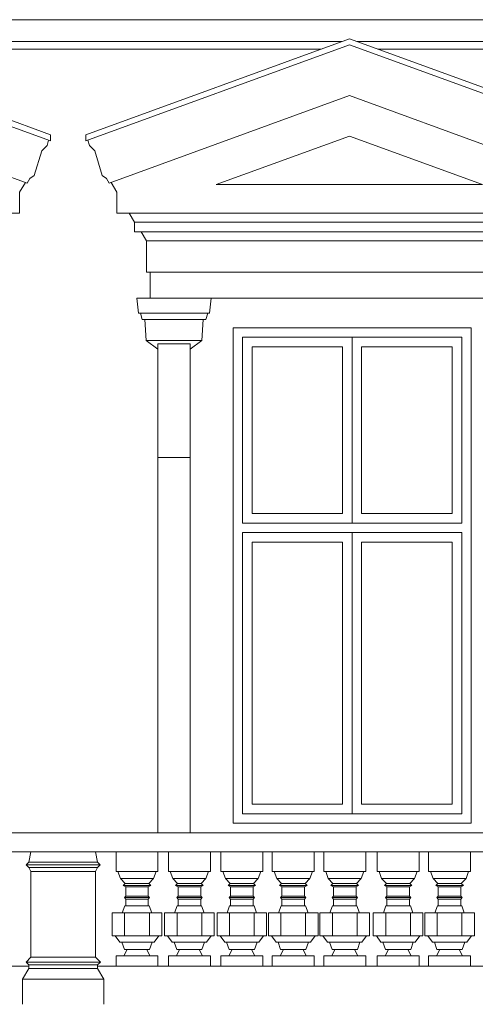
# Model space of a CAD drawing. Header units: metres. Extents: x -1.8 to 41.7, y -0.9 to 24.3.
# Tile 19 of 28: x 25 to 27.4, y 5.4 to 10.6. Entities that reach past the tile are written whole.
import ezdxf

# ---------------------------------------------------------------- set-up
doc = ezdxf.new("R2010")
doc.units = ezdxf.units.M
doc.layers.add('AV-STAVBA', color=7, linetype='Continuous', lineweight=18)

# ---------------------------------------------------------------- blocks, each defined once
blk = doc.blocks.new('WI_2-2_dvojité_bez středního sloupku - 1250x2600-1216050-Pohled JV')
at = {"layer": 'AV-STAVBA'}
for p, q in [((29.0798, 8.9), (29.0798, 7.925)), ((29.0798, 8.9), (30.2298, 8.9)), ((29.0798, 7.925), (29.0798, 8.9)), ((29.6548, 8.9), (29.0798, 8.9)), ((30.2298, 8.9), (29.6548, 8.9)), ((29.6548, 8.9), (29.6548, 7.925)), ((29.6548, 8.9), (29.6548, 7.925)), ((30.2298, 7.925), (30.2298, 8.9)), ((30.2298, 7.925), (30.2298, 8.9)), ((29.1298, 8.85), (29.1298, 7.975)), ((29.1298, 8.85), (29.6048, 8.85)), ((29.6048, 7.975), (29.6048, 8.85)), ((29.7048, 7.975), (29.7048, 8.85)), ((29.7048, 8.85), (30.1798, 8.85)), ((30.1798, 8.85), (30.1798, 7.975)), ((29.1298, 7.975), (29.6048, 7.975)), ((30.1798, 7.975), (29.7048, 7.975)), ((29.0798, 7.925), (30.2298, 7.925)), ((29.6548, 7.925), (29.0798, 7.925)), ((29.6548, 7.925), (30.2298, 7.925)), ((29.0798, 7.875), (29.0798, 6.4)), ((29.6134, 7.875), (29.0798, 7.875)), ((29.6548, 7.875), (29.0798, 7.875)), ((29.0798, 7.875), (29.0798, 6.4)), ((30.2298, 7.875), (29.6134, 7.875)), ((29.6548, 6.4), (29.6548, 7.875)), ((30.2298, 7.875), (29.6548, 7.875)), ((29.6548, 7.875), (29.6548, 6.4)), ((30.2298, 6.4), (30.2298, 7.875)), ((30.2298, 6.4), (30.2298, 7.875)), ((29.1298, 7.825), (29.6048, 7.825)), ((29.1298, 6.45), (29.1298, 7.825)), ((29.6048, 7.825), (29.6048, 6.45)), ((29.7048, 6.45), (29.7048, 7.825)), ((29.7048, 7.825), (30.1798, 7.825)), ((30.1798, 7.825), (30.1798, 6.45)), ((29.6048, 6.45), (29.1298, 6.45)), ((30.1798, 6.45), (29.7048, 6.45)), ((29.0798, 6.4), (29.6858, 6.4)), ((29.0798, 6.4), (29.6548, 6.4)), ((29.6548, 6.4), (30.2298, 6.4)), ((29.6858, 6.4), (30.2298, 6.4))]:
    blk.add_line(p, q, dxfattribs=at)
blk = doc.blocks.new('Římsa nad 1NP - Římsa nad 1NP-1582674-Pohled JV')
at = {"layer": 'AV-STAVBA'}
for p, q in [((25.0392, 6.1458), (25.0488, 6.2)), ((25.3983, 6.1458), (25.3888, 6.2)), ((25.496, 6.2), (25.496, 6.0971)), ((25.716, 6.0971), (25.716, 6.2)), ((25.771, 6.2), (25.771, 6.0971)), ((25.991, 6.0971), (25.991, 6.2)), ((26.046, 6.2), (26.046, 6.0971)), ((26.266, 6.0971), (26.266, 6.2)), ((26.316, 6.2), (26.316, 6.0971)), ((26.536, 6.0971), (26.536, 6.2)), ((26.586, 6.2), (26.586, 6.0971)), ((26.806, 6.0971), (26.806, 6.2)), ((26.866, 6.2), (26.866, 6.0971)), ((27.086, 6.0971), (27.086, 6.2)), ((27.136, 6.2), (27.136, 6.0971)), ((27.356, 6.0971), (27.356, 6.2)), ((25.0251, 6.1317), (25.0392, 6.1458)), ((25.0392, 6.1176), (25.0251, 6.1317)), ((25.4125, 6.1317), (25.0251, 6.1317)), ((25.0392, 6.1458), (25.3983, 6.1458)), ((25.0488, 6.0971), (25.0392, 6.1176)), ((25.3983, 6.1176), (25.0392, 6.1176)), ((25.3888, 6.0971), (25.0488, 6.0971)), ((25.0488, 6.0971), (25.0488, 5.6467)), ((25.3888, 6.0971), (25.3983, 6.1176)), ((25.3888, 5.6467), (25.3888, 6.0971)), ((25.4125, 6.1317), (25.3983, 6.1458)), ((25.3983, 6.1176), (25.4125, 6.1317)), ((25.716, 6.0971), (25.496, 6.0971)), ((25.506, 6.0971), (25.5197, 6.0595)), ((25.6923, 6.0595), (25.706, 6.0971)), ((25.991, 6.0971), (25.771, 6.0971)), ((25.781, 6.0971), (25.7947, 6.0595)), ((25.9673, 6.0595), (25.981, 6.0971)), ((26.266, 6.0971), (26.046, 6.0971)), ((26.056, 6.0971), (26.0697, 6.0595)), ((26.2423, 6.0595), (26.256, 6.0971)), ((26.536, 6.0971), (26.316, 6.0971)), ((26.326, 6.0971), (26.3397, 6.0595)), ((26.5123, 6.0595), (26.526, 6.0971)), ((26.806, 6.0971), (26.586, 6.0971)), ((26.596, 6.0971), (26.6097, 6.0595)), ((26.7823, 6.0595), (26.796, 6.0971)), ((27.086, 6.0971), (26.866, 6.0971)), ((26.876, 6.0971), (26.8897, 6.0595)), ((27.0623, 6.0595), (27.076, 6.0971)), ((27.356, 6.0971), (27.136, 6.0971)), ((27.146, 6.0971), (27.1597, 6.0595)), ((27.3323, 6.0595), (27.346, 6.0971)), ((25.5197, 6.0595), (25.5444, 6.0347)), ((25.5197, 6.0595), (25.6923, 6.0595)), ((25.6676, 6.0347), (25.6923, 6.0595)), ((25.7947, 6.0595), (25.8194, 6.0347)), ((25.7947, 6.0595), (25.9673, 6.0595)), ((25.9426, 6.0347), (25.9673, 6.0595)), ((26.0697, 6.0595), (26.0944, 6.0347)), ((26.0697, 6.0595), (26.2423, 6.0595)), ((26.2176, 6.0347), (26.2423, 6.0595)), ((26.3397, 6.0595), (26.3644, 6.0347)), ((26.3397, 6.0595), (26.5123, 6.0595)), ((26.4876, 6.0347), (26.5123, 6.0595)), ((26.6097, 6.0595), (26.6344, 6.0347)), ((26.6097, 6.0595), (26.7823, 6.0595)), ((26.7576, 6.0347), (26.7823, 6.0595)), ((26.8897, 6.0595), (26.9144, 6.0347)), ((26.8897, 6.0595), (27.0623, 6.0595)), ((27.0376, 6.0347), (27.0623, 6.0595)), ((27.1597, 6.0595), (27.1844, 6.0347)), ((27.1597, 6.0595), (27.3323, 6.0595)), ((27.3076, 6.0347), (27.3323, 6.0595)), ((25.5444, 6.0347), (25.5338, 6.0241)), ((25.5338, 6.0241), (25.5468, 6.0166)), ((25.6782, 6.0241), (25.5338, 6.0241)), ((25.6676, 6.0347), (25.5444, 6.0347)), ((25.5468, 6.0166), (25.5468, 5.9666)), ((25.6652, 6.0166), (25.5468, 6.0166)), ((25.6652, 6.0166), (25.6782, 6.0241)), ((25.6652, 5.9666), (25.6652, 6.0166)), ((25.6782, 6.0241), (25.6676, 6.0347)), ((25.8194, 6.0347), (25.8088, 6.0241)), ((25.8088, 6.0241), (25.8218, 6.0166)), ((25.9532, 6.0241), (25.8088, 6.0241)), ((25.9426, 6.0347), (25.8194, 6.0347)), ((25.8218, 6.0166), (25.8218, 5.9666)), ((25.9402, 6.0166), (25.8218, 6.0166)), ((25.9402, 6.0166), (25.9532, 6.0241)), ((25.9402, 5.9666), (25.9402, 6.0166)), ((25.9532, 6.0241), (25.9426, 6.0347)), ((26.0944, 6.0347), (26.0838, 6.0241)), ((26.0838, 6.0241), (26.0968, 6.0166)), ((26.2282, 6.0241), (26.0838, 6.0241)), ((26.2176, 6.0347), (26.0944, 6.0347)), ((26.0968, 6.0166), (26.0968, 5.9666)), ((26.2152, 6.0166), (26.0968, 6.0166)), ((26.2152, 6.0166), (26.2282, 6.0241)), ((26.2152, 5.9666), (26.2152, 6.0166)), ((26.2282, 6.0241), (26.2176, 6.0347)), ((26.3644, 6.0347), (26.3538, 6.0241)), ((26.3538, 6.0241), (26.3668, 6.0166)), ((26.4982, 6.0241), (26.3538, 6.0241)), ((26.4876, 6.0347), (26.3644, 6.0347)), ((26.3668, 6.0166), (26.3668, 5.9666)), ((26.4852, 6.0166), (26.3668, 6.0166)), ((26.4852, 6.0166), (26.4982, 6.0241)), ((26.4852, 5.9666), (26.4852, 6.0166)), ((26.4982, 6.0241), (26.4876, 6.0347)), ((26.6344, 6.0347), (26.6238, 6.0241)), ((26.6238, 6.0241), (26.6368, 6.0166)), ((26.7682, 6.0241), (26.6238, 6.0241)), ((26.7576, 6.0347), (26.6344, 6.0347)), ((26.6368, 6.0166), (26.6368, 5.9666)), ((26.7552, 6.0166), (26.6368, 6.0166)), ((26.7552, 6.0166), (26.7682, 6.0241)), ((26.7552, 5.9666), (26.7552, 6.0166)), ((26.7682, 6.0241), (26.7576, 6.0347)), ((26.9144, 6.0347), (26.9038, 6.0241)), ((26.9038, 6.0241), (26.9168, 6.0166)), ((27.0482, 6.0241), (26.9038, 6.0241)), ((27.0376, 6.0347), (26.9144, 6.0347)), ((26.9168, 6.0166), (26.9168, 5.9666)), ((27.0352, 6.0166), (26.9168, 6.0166)), ((27.0352, 6.0166), (27.0482, 6.0241)), ((27.0352, 5.9666), (27.0352, 6.0166)), ((27.0482, 6.0241), (27.0376, 6.0347)), ((27.1844, 6.0347), (27.1738, 6.0241)), ((27.1738, 6.0241), (27.1868, 6.0166)), ((27.3182, 6.0241), (27.1738, 6.0241)), ((27.3076, 6.0347), (27.1844, 6.0347)), ((27.1868, 6.0166), (27.1868, 5.9666)), ((27.3052, 6.0166), (27.1868, 6.0166)), ((27.3052, 6.0166), (27.3182, 6.0241)), ((27.3052, 5.9666), (27.3052, 6.0166)), ((27.3182, 6.0241), (27.3076, 6.0347)), ((25.5468, 5.9666), (25.5397, 5.9596)), ((25.5397, 5.9596), (25.5468, 5.9525)), ((25.6723, 5.9596), (25.5397, 5.9596)), ((25.6652, 5.9666), (25.5468, 5.9666)), ((25.5468, 5.9525), (25.5468, 5.9162)), ((25.6652, 5.9525), (25.5468, 5.9525)), ((25.6723, 5.9596), (25.6652, 5.9666)), ((25.6652, 5.9525), (25.6723, 5.9596)), ((25.6652, 5.9162), (25.6652, 5.9525)), ((25.8218, 5.9666), (25.8147, 5.9596)), ((25.8147, 5.9596), (25.8218, 5.9525)), ((25.9473, 5.9596), (25.8147, 5.9596)), ((25.9402, 5.9666), (25.8218, 5.9666)), ((25.8218, 5.9525), (25.8218, 5.9162)), ((25.9402, 5.9525), (25.8218, 5.9525)), ((25.9473, 5.9596), (25.9402, 5.9666)), ((25.9402, 5.9525), (25.9473, 5.9596)), ((25.9402, 5.9162), (25.9402, 5.9525)), ((26.0968, 5.9666), (26.0897, 5.9596)), ((26.0897, 5.9596), (26.0968, 5.9525)), ((26.2223, 5.9596), (26.0897, 5.9596)), ((26.2152, 5.9666), (26.0968, 5.9666)), ((26.0968, 5.9525), (26.0968, 5.9162)), ((26.2152, 5.9525), (26.0968, 5.9525)), ((26.2223, 5.9596), (26.2152, 5.9666)), ((26.2152, 5.9525), (26.2223, 5.9596)), ((26.2152, 5.9162), (26.2152, 5.9525)), ((26.3668, 5.9666), (26.3597, 5.9596)), ((26.3597, 5.9596), (26.3668, 5.9525)), ((26.4923, 5.9596), (26.3597, 5.9596)), ((26.4852, 5.9666), (26.3668, 5.9666)), ((26.3668, 5.9525), (26.3668, 5.9162)), ((26.4852, 5.9525), (26.3668, 5.9525)), ((26.4923, 5.9596), (26.4852, 5.9666)), ((26.4852, 5.9525), (26.4923, 5.9596)), ((26.4852, 5.9162), (26.4852, 5.9525)), ((26.6368, 5.9666), (26.6297, 5.9596)), ((26.6297, 5.9596), (26.6368, 5.9525)), ((26.7623, 5.9596), (26.6297, 5.9596)), ((26.7552, 5.9666), (26.6368, 5.9666)), ((26.6368, 5.9525), (26.6368, 5.9162)), ((26.7552, 5.9525), (26.6368, 5.9525)), ((26.7623, 5.9596), (26.7552, 5.9666)), ((26.7552, 5.9525), (26.7623, 5.9596)), ((26.7552, 5.9162), (26.7552, 5.9525)), ((26.9168, 5.9666), (26.9097, 5.9596)), ((26.9097, 5.9596), (26.9168, 5.9525)), ((27.0423, 5.9596), (26.9097, 5.9596)), ((27.0352, 5.9666), (26.9168, 5.9666)), ((26.9168, 5.9525), (26.9168, 5.9162)), ((27.0352, 5.9525), (26.9168, 5.9525)), ((27.0423, 5.9596), (27.0352, 5.9666)), ((27.0352, 5.9525), (27.0423, 5.9596)), ((27.0352, 5.9162), (27.0352, 5.9525)), ((27.1868, 5.9666), (27.1797, 5.9596)), ((27.1797, 5.9596), (27.1868, 5.9525)), ((27.3123, 5.9596), (27.1797, 5.9596)), ((27.3052, 5.9666), (27.1868, 5.9666)), ((27.1868, 5.9525), (27.1868, 5.9162)), ((27.3052, 5.9525), (27.1868, 5.9525)), ((27.3123, 5.9596), (27.3052, 5.9666)), ((27.3052, 5.9525), (27.3123, 5.9596)), ((27.3052, 5.9162), (27.3052, 5.9525)), ((25.5418, 5.9162), (25.5286, 5.88)), ((25.6702, 5.9162), (25.5418, 5.9162)), ((25.6834, 5.88), (25.6702, 5.9162)), ((25.8168, 5.9162), (25.8036, 5.88)), ((25.9452, 5.9162), (25.8168, 5.9162)), ((25.9584, 5.88), (25.9452, 5.9162)), ((26.0918, 5.9162), (26.0786, 5.88)), ((26.2202, 5.9162), (26.0918, 5.9162)), ((26.2334, 5.88), (26.2202, 5.9162)), ((26.3618, 5.9162), (26.3486, 5.88)), ((26.4902, 5.9162), (26.3618, 5.9162)), ((26.5034, 5.88), (26.4902, 5.9162)), ((26.6318, 5.9162), (26.6186, 5.88)), ((26.7602, 5.9162), (26.6318, 5.9162)), ((26.7734, 5.88), (26.7602, 5.9162)), ((26.9118, 5.9162), (26.8986, 5.88)), ((27.0402, 5.9162), (26.9118, 5.9162)), ((27.0534, 5.88), (27.0402, 5.9162)), ((27.1818, 5.9162), (27.1686, 5.88)), ((27.3102, 5.9162), (27.1818, 5.9162)), ((27.3234, 5.88), (27.3102, 5.9162)), ((25.476, 5.88), (25.541, 5.88)), ((25.476, 5.88), (25.476, 5.76)), ((25.541, 5.88), (25.671, 5.88)), ((25.541, 5.76), (25.541, 5.88)), ((25.671, 5.88), (25.736, 5.88)), ((25.671, 5.88), (25.671, 5.76)), ((25.736, 5.88), (25.736, 5.76)), ((25.751, 5.88), (25.816, 5.88)), ((25.751, 5.88), (25.751, 5.76)), ((25.816, 5.88), (25.946, 5.88)), ((25.816, 5.76), (25.816, 5.88)), ((25.946, 5.88), (26.011, 5.88)), ((25.946, 5.88), (25.946, 5.76)), ((26.011, 5.88), (26.011, 5.76)), ((26.026, 5.88), (26.091, 5.88)), ((26.026, 5.88), (26.026, 5.76)), ((26.091, 5.88), (26.221, 5.88)), ((26.091, 5.76), (26.091, 5.88)), ((26.221, 5.88), (26.286, 5.88)), ((26.221, 5.88), (26.221, 5.76)), ((26.286, 5.88), (26.286, 5.76)), ((26.296, 5.88), (26.361, 5.88)), ((26.296, 5.88), (26.296, 5.76)), ((26.361, 5.88), (26.491, 5.88)), ((26.361, 5.76), (26.361, 5.88)), ((26.491, 5.88), (26.556, 5.88)), ((26.491, 5.88), (26.491, 5.76)), ((26.556, 5.88), (26.556, 5.76)), ((26.566, 5.88), (26.631, 5.88)), ((26.566, 5.88), (26.566, 5.76)), ((26.631, 5.88), (26.761, 5.88)), ((26.631, 5.76), (26.631, 5.88)), ((26.761, 5.88), (26.826, 5.88)), ((26.761, 5.88), (26.761, 5.76)), ((26.826, 5.88), (26.826, 5.76)), ((26.846, 5.88), (26.911, 5.88)), ((26.846, 5.88), (26.846, 5.76)), ((26.911, 5.88), (27.041, 5.88)), ((26.911, 5.76), (26.911, 5.88)), ((27.041, 5.88), (27.106, 5.88)), ((27.041, 5.88), (27.041, 5.76)), ((27.106, 5.88), (27.106, 5.76)), ((27.116, 5.88), (27.181, 5.88)), ((27.116, 5.88), (27.116, 5.76)), ((27.181, 5.88), (27.311, 5.88)), ((27.181, 5.76), (27.181, 5.88)), ((27.311, 5.88), (27.376, 5.88)), ((27.311, 5.88), (27.311, 5.76)), ((27.376, 5.88), (27.376, 5.76)), ((25.5051, 5.76), (25.476, 5.76)), ((25.4918, 5.76), (25.5162, 5.7252)), ((25.5159, 5.76), (25.5039, 5.76)), ((25.541, 5.76), (25.5163, 5.76)), ((25.5959, 5.76), (25.541, 5.76)), ((25.6163, 5.76), (25.5957, 5.76)), ((25.671, 5.76), (25.6161, 5.76)), ((25.6957, 5.76), (25.671, 5.76)), ((25.6958, 5.7252), (25.7202, 5.76)), ((25.7081, 5.76), (25.6961, 5.76)), ((25.736, 5.76), (25.7069, 5.76)), ((25.7801, 5.76), (25.751, 5.76)), ((25.7668, 5.76), (25.7912, 5.7252)), ((25.7909, 5.76), (25.7789, 5.76)), ((25.816, 5.76), (25.7913, 5.76)), ((25.8709, 5.76), (25.816, 5.76)), ((25.8913, 5.76), (25.8707, 5.76)), ((25.946, 5.76), (25.8911, 5.76)), ((25.9707, 5.76), (25.946, 5.76)), ((25.9708, 5.7252), (25.9952, 5.76)), ((25.9831, 5.76), (25.9711, 5.76)), ((26.011, 5.76), (25.9819, 5.76)), ((26.0551, 5.76), (26.026, 5.76)), ((26.0418, 5.76), (26.0662, 5.7252)), ((26.0659, 5.76), (26.0539, 5.76)), ((26.091, 5.76), (26.0663, 5.76)), ((26.1459, 5.76), (26.091, 5.76)), ((26.1663, 5.76), (26.1457, 5.76)), ((26.221, 5.76), (26.1661, 5.76)), ((26.2457, 5.76), (26.221, 5.76)), ((26.2458, 5.7252), (26.2702, 5.76)), ((26.2581, 5.76), (26.2461, 5.76)), ((26.286, 5.76), (26.2569, 5.76)), ((26.3251, 5.76), (26.296, 5.76)), ((26.3118, 5.76), (26.3362, 5.7252)), ((26.3359, 5.76), (26.3239, 5.76)), ((26.361, 5.76), (26.3363, 5.76)), ((26.4159, 5.76), (26.361, 5.76)), ((26.4363, 5.76), (26.4157, 5.76)), ((26.491, 5.76), (26.4361, 5.76)), ((26.5157, 5.76), (26.491, 5.76)), ((26.5158, 5.7252), (26.5402, 5.76)), ((26.5281, 5.76), (26.5161, 5.76)), ((26.556, 5.76), (26.5269, 5.76)), ((26.5951, 5.76), (26.566, 5.76)), ((26.5818, 5.76), (26.6062, 5.7252)), ((26.6059, 5.76), (26.5939, 5.76)), ((26.631, 5.76), (26.6063, 5.76)), ((26.6859, 5.76), (26.631, 5.76)), ((26.7063, 5.76), (26.6857, 5.76)), ((26.761, 5.76), (26.7061, 5.76)), ((26.7857, 5.76), (26.761, 5.76)), ((26.7858, 5.7252), (26.8102, 5.76)), ((26.7981, 5.76), (26.7861, 5.76)), ((26.826, 5.76), (26.7969, 5.76)), ((26.8751, 5.76), (26.846, 5.76)), ((26.8618, 5.76), (26.8862, 5.7252)), ((26.8859, 5.76), (26.8739, 5.76)), ((26.911, 5.76), (26.8863, 5.76)), ((26.9659, 5.76), (26.911, 5.76)), ((26.9863, 5.76), (26.9657, 5.76)), ((27.041, 5.76), (26.9861, 5.76)), ((27.0657, 5.76), (27.041, 5.76)), ((27.0658, 5.7252), (27.0902, 5.76)), ((27.0781, 5.76), (27.0661, 5.76)), ((27.106, 5.76), (27.0769, 5.76)), ((27.1451, 5.76), (27.116, 5.76)), ((27.1318, 5.76), (27.1562, 5.7252)), ((27.1559, 5.76), (27.1439, 5.76)), ((27.181, 5.76), (27.1563, 5.76)), ((27.2359, 5.76), (27.181, 5.76)), ((27.2563, 5.76), (27.2357, 5.76)), ((27.311, 5.76), (27.2561, 5.76)), ((27.3357, 5.76), (27.311, 5.76)), ((27.3358, 5.7252), (27.3602, 5.76)), ((27.3481, 5.76), (27.3361, 5.76)), ((27.376, 5.76), (27.3469, 5.76)), ((25.5162, 5.7252), (25.6958, 5.7252)), ((25.5262, 5.7252), (25.5398, 5.6876)), ((25.5548, 5.6876), (25.5377, 5.6542)), ((25.6721, 5.6876), (25.5398, 5.6876)), ((25.6743, 5.6542), (25.6571, 5.6876)), ((25.6721, 5.6876), (25.6858, 5.7252)), ((25.7912, 5.7252), (25.9708, 5.7252)), ((25.8012, 5.7252), (25.8148, 5.6876)), ((25.8298, 5.6876), (25.8127, 5.6542)), ((25.9471, 5.6876), (25.8148, 5.6876)), ((25.9493, 5.6542), (25.9321, 5.6876)), ((25.9471, 5.6876), (25.9608, 5.7252)), ((26.0662, 5.7252), (26.2458, 5.7252)), ((26.0762, 5.7252), (26.0898, 5.6876)), ((26.1048, 5.6876), (26.0877, 5.6542)), ((26.2221, 5.6876), (26.0898, 5.6876)), ((26.2243, 5.6542), (26.2071, 5.6876)), ((26.2221, 5.6876), (26.2358, 5.7252)), ((26.3362, 5.7252), (26.5158, 5.7252)), ((26.3462, 5.7252), (26.3598, 5.6876)), ((26.3748, 5.6876), (26.3577, 5.6542)), ((26.4921, 5.6876), (26.3598, 5.6876)), ((26.4943, 5.6542), (26.4771, 5.6876)), ((26.4921, 5.6876), (26.5058, 5.7252)), ((26.6062, 5.7252), (26.7858, 5.7252)), ((26.6162, 5.7252), (26.6298, 5.6876)), ((26.6448, 5.6876), (26.6277, 5.6542)), ((26.7621, 5.6876), (26.6298, 5.6876)), ((26.7643, 5.6542), (26.7471, 5.6876)), ((26.7621, 5.6876), (26.7758, 5.7252)), ((26.8862, 5.7252), (27.0658, 5.7252)), ((26.8962, 5.7252), (26.9098, 5.6876)), ((26.9248, 5.6876), (26.9077, 5.6542)), ((27.0421, 5.6876), (26.9098, 5.6876)), ((27.0443, 5.6542), (27.0271, 5.6876)), ((27.0421, 5.6876), (27.0558, 5.7252)), ((27.1562, 5.7252), (27.3358, 5.7252)), ((27.1662, 5.7252), (27.1798, 5.6876)), ((27.1948, 5.6876), (27.1777, 5.6542)), ((27.3121, 5.6876), (27.1798, 5.6876)), ((27.3143, 5.6542), (27.2971, 5.6876)), ((27.3121, 5.6876), (27.3258, 5.7252)), ((25.0238, 5.6217), (25.0488, 5.6467)), ((25.0488, 5.6467), (25.3888, 5.6467)), ((25.4138, 5.6217), (25.3888, 5.6467)), ((25.496, 5.6542), (25.716, 5.6542)), ((25.496, 5.6542), (25.496, 5.6)), ((25.716, 5.6), (25.716, 5.6542)), ((25.771, 5.6542), (25.991, 5.6542)), ((25.771, 5.6542), (25.771, 5.6)), ((25.991, 5.6), (25.991, 5.6542)), ((26.046, 5.6542), (26.266, 5.6542)), ((26.046, 5.6542), (26.046, 5.6)), ((26.266, 5.6), (26.266, 5.6542)), ((26.316, 5.6542), (26.536, 5.6542)), ((26.316, 5.6542), (26.316, 5.6)), ((26.536, 5.6), (26.536, 5.6542)), ((26.586, 5.6542), (26.806, 5.6542)), ((26.586, 5.6542), (26.586, 5.6)), ((26.806, 5.6), (26.806, 5.6542)), ((26.866, 5.6542), (27.086, 5.6542)), ((26.866, 5.6542), (26.866, 5.6)), ((27.086, 5.6), (27.086, 5.6542)), ((27.136, 5.6542), (27.356, 5.6542)), ((27.136, 5.6542), (27.136, 5.6)), ((27.356, 5.6), (27.356, 5.6542)), ((25.0054, 5.5313), (25.0379, 5.5876)), ((25.0379, 5.6076), (25.0238, 5.6217)), ((25.4138, 5.6217), (25.0238, 5.6217)), ((25.0379, 5.5876), (25.0379, 5.6076)), ((25.0379, 5.6076), (25.3996, 5.6076)), ((25.0379, 5.5876), (25.3996, 5.5876)), ((25.3996, 5.6076), (25.4138, 5.6217)), ((25.3996, 5.5876), (25.3996, 5.6076)), ((25.4321, 5.5313), (25.3996, 5.5876)), ((25.0054, 5.4), (25.0054, 5.5313)), ((25.0054, 5.5313), (25.4321, 5.5313)), ((25.4321, 5.4), (25.4321, 5.5313))]:
    blk.add_line(p, q, dxfattribs=at)
blk = doc.blocks.new('Tympanon a šambrána 2NP4 - Tympanon a šambrána 2NP-1609817-Pohled JV')
at = {"layer": 'AV-STAVBA'}
for p, q in [((22.5108, 9.7095), (23.7703, 10.168)), ((23.7703, 10.168), (25.0299, 9.7095)), ((22.398, 9.9345), (22.4063, 9.9071)), ((23.0722, 9.701), (23.7703, 9.9551)), ((23.7703, 9.9551), (24.4684, 9.701)), ((25.1343, 9.9071), (25.1426, 9.9345)), ((22.4063, 9.9071), (22.4346, 9.8788)), ((22.4346, 9.8788), (22.4741, 9.7497)), ((25.0665, 9.7497), (25.106, 9.8788)), ((25.106, 9.8788), (25.1343, 9.9071)), ((22.4741, 9.7497), (22.4966, 9.734)), ((22.4966, 9.734), (22.5108, 9.7095)), ((22.5203, 9.713), (22.5503, 9.661)), ((24.9903, 9.661), (25.0203, 9.713)), ((25.0299, 9.7095), (25.044, 9.734)), ((25.044, 9.734), (25.0665, 9.7497)), ((24.4684, 9.701), (23.0722, 9.701)), ((22.5503, 9.661), (22.5503, 9.551)), ((24.9903, 9.551), (24.9903, 9.661)), ((22.5503, 9.551), (24.9903, 9.551)), ((22.6428, 9.5034), (22.6153, 9.551)), ((24.8978, 9.5034), (24.9253, 9.551)), ((22.6428, 9.4534), (22.6428, 9.5034)), ((24.8978, 9.5034), (22.6428, 9.5034)), ((24.8978, 9.4534), (24.8978, 9.5034)), ((24.8978, 9.4534), (22.6428, 9.4534)), ((22.7053, 9.4058), (22.6778, 9.4534)), ((24.8353, 9.4058), (22.7053, 9.4058)), ((22.7053, 9.4058), (22.7053, 9.241)), ((24.8353, 9.4058), (24.8628, 9.4534)), ((24.8353, 9.241), (24.8353, 9.4058)), ((22.7053, 9.241), (24.8353, 9.241)), ((22.7253, 9.241), (22.7253, 9.106)), ((24.8153, 9.106), (24.8153, 9.241)), ((22.6553, 9.106), (23.0453, 9.106)), ((22.6637, 9.0265), (22.6553, 9.106)), ((23.037, 9.0265), (23.0453, 9.106)), ((23.0453, 9.106), (24.4953, 9.106)), ((24.4953, 9.106), (24.8853, 9.106)), ((24.5037, 9.0265), (24.4953, 9.106)), ((24.877, 9.0265), (24.8853, 9.106)), ((23.037, 9.0265), (22.6637, 9.0265)), ((22.6827, 8.9927), (22.6737, 9.0265)), ((23.0179, 8.9927), (22.6827, 8.9927)), ((22.7035, 8.8828), (22.6977, 8.9927)), ((22.9971, 8.8828), (23.0029, 8.9927)), ((23.0179, 8.9927), (23.027, 9.0265)), ((24.877, 9.0265), (24.5037, 9.0265)), ((24.5227, 8.9927), (24.5137, 9.0265)), ((24.8579, 8.9927), (24.5227, 8.9927)), ((24.5435, 8.8828), (24.5377, 8.9927)), ((24.8371, 8.8828), (24.8429, 8.9927)), ((24.8579, 8.9927), (24.867, 9.0265)), ((22.7653, 8.8377), (22.7035, 8.8828)), ((22.9971, 8.8828), (22.7035, 8.8828)), ((22.7653, 8.8245), (22.7653, 8.866)), ((22.7653, 8.866), (22.9353, 8.866)), ((22.9353, 8.8377), (22.9971, 8.8828)), ((22.9353, 8.866), (22.9353, 8.8245)), ((24.6053, 8.8377), (24.5435, 8.8828)), ((24.8371, 8.8828), (24.5435, 8.8828)), ((24.6053, 8.8245), (24.6053, 8.866)), ((24.6053, 8.866), (24.7753, 8.866)), ((24.7753, 8.8377), (24.8371, 8.8828)), ((24.7753, 8.866), (24.7753, 8.8245)), ((22.7653, 8.8245), (22.7653, 8.7065)), ((22.9353, 8.7065), (22.9353, 8.8245)), ((24.6053, 8.8245), (24.6053, 8.7065)), ((24.7753, 8.7065), (24.7753, 8.8245)), ((22.7653, 8.4615), (22.7653, 8.7065)), ((22.9353, 8.7065), (22.9353, 8.4615)), ((24.6053, 8.4615), (24.6053, 8.7065)), ((24.7753, 8.7065), (24.7753, 8.4615)), ((22.7653, 8.3989), (22.7653, 8.4615)), ((22.9353, 8.4615), (22.9353, 8.3989)), ((24.6053, 8.3989), (24.6053, 8.4615)), ((24.7753, 8.4615), (24.7753, 8.3989)), ((22.7653, 8.3475), (22.7653, 8.3989)), ((22.9353, 8.3989), (22.9353, 8.3475)), ((24.6053, 8.3475), (24.6053, 8.3989)), ((24.7753, 8.3989), (24.7753, 8.3475)), ((22.7653, 8.3475), (22.7653, 8.2688)), ((22.9353, 8.2688), (22.9353, 8.3475)), ((24.6053, 8.3475), (24.6053, 8.2688)), ((24.7753, 8.2688), (24.7753, 8.3475)), ((22.7653, 8.2688), (22.9353, 8.2688)), ((22.7653, 6.3), (22.7653, 8.2688)), ((22.9353, 8.2688), (22.9353, 6.3)), ((24.6053, 8.2688), (24.7753, 8.2688)), ((24.6053, 6.3), (24.6053, 8.2688)), ((24.7753, 8.2688), (24.7753, 6.3))]:
    blk.add_line(p, q, dxfattribs=at)
blk = doc.blocks.new('Tympanon a šambrána 2NP5 - Tympanon a šambrána 2NP-1609982-Pohled JV')
at = {"layer": 'AV-STAVBA'}
for p, q in [((25.4608, 9.7095), (26.7203, 10.168)), ((26.7203, 10.168), (27.9799, 9.7095)), ((25.348, 9.9345), (25.3563, 9.9071)), ((26.0222, 9.701), (26.7203, 9.9551)), ((26.7203, 9.9551), (27.4184, 9.701)), ((28.0843, 9.9071), (28.0926, 9.9345)), ((25.3563, 9.9071), (25.3846, 9.8788)), ((25.3846, 9.8788), (25.4241, 9.7497)), ((28.0165, 9.7497), (28.056, 9.8788)), ((28.056, 9.8788), (28.0843, 9.9071)), ((25.4241, 9.7497), (25.4466, 9.734)), ((25.4466, 9.734), (25.4608, 9.7095)), ((25.4703, 9.713), (25.5003, 9.661)), ((27.9403, 9.661), (27.9703, 9.713)), ((27.9799, 9.7095), (27.994, 9.734)), ((27.994, 9.734), (28.0165, 9.7497)), ((27.4184, 9.701), (26.0222, 9.701)), ((25.5003, 9.661), (25.5003, 9.551)), ((27.9403, 9.551), (27.9403, 9.661)), ((25.5003, 9.551), (27.9403, 9.551)), ((25.5928, 9.5034), (25.5653, 9.551)), ((27.8478, 9.5034), (27.8753, 9.551)), ((25.5928, 9.4534), (25.5928, 9.5034)), ((27.8478, 9.5034), (25.5928, 9.5034)), ((27.8478, 9.4534), (27.8478, 9.5034)), ((27.8478, 9.4534), (25.5928, 9.4534)), ((25.6553, 9.4058), (25.6278, 9.4534)), ((27.7853, 9.4058), (25.6553, 9.4058)), ((25.6553, 9.4058), (25.6553, 9.241)), ((27.7853, 9.4058), (27.8128, 9.4534)), ((27.7853, 9.241), (27.7853, 9.4058)), ((25.6553, 9.241), (27.7853, 9.241)), ((25.6753, 9.241), (25.6753, 9.106)), ((27.7653, 9.106), (27.7653, 9.241)), ((25.6053, 9.106), (25.9953, 9.106)), ((25.6137, 9.0265), (25.6053, 9.106)), ((25.987, 9.0265), (25.9953, 9.106)), ((25.9953, 9.106), (27.4453, 9.106)), ((27.4453, 9.106), (27.8353, 9.106)), ((27.4537, 9.0265), (27.4453, 9.106)), ((27.827, 9.0265), (27.8353, 9.106)), ((25.987, 9.0265), (25.6137, 9.0265)), ((25.6327, 8.9927), (25.6237, 9.0265)), ((25.9679, 8.9927), (25.6327, 8.9927)), ((25.6535, 8.8828), (25.6477, 8.9927)), ((25.9471, 8.8828), (25.9529, 8.9927)), ((25.9679, 8.9927), (25.977, 9.0265)), ((27.827, 9.0265), (27.4537, 9.0265)), ((27.4727, 8.9927), (27.4637, 9.0265)), ((27.8079, 8.9927), (27.4727, 8.9927)), ((27.4935, 8.8828), (27.4877, 8.9927)), ((27.7871, 8.8828), (27.7929, 8.9927)), ((27.8079, 8.9927), (27.817, 9.0265)), ((25.7153, 8.8377), (25.6535, 8.8828)), ((25.9471, 8.8828), (25.6535, 8.8828)), ((25.7153, 8.8245), (25.7153, 8.866)), ((25.7153, 8.866), (25.8853, 8.866)), ((25.8853, 8.8377), (25.9471, 8.8828)), ((25.8853, 8.866), (25.8853, 8.8245)), ((27.5553, 8.8377), (27.4935, 8.8828)), ((27.7871, 8.8828), (27.4935, 8.8828)), ((27.5553, 8.8245), (27.5553, 8.866)), ((27.5553, 8.866), (27.7253, 8.866)), ((27.7253, 8.8377), (27.7871, 8.8828)), ((27.7253, 8.866), (27.7253, 8.8245)), ((25.7153, 8.8245), (25.7153, 8.7065)), ((25.8853, 8.7065), (25.8853, 8.8245)), ((27.5553, 8.8245), (27.5553, 8.7065)), ((27.7253, 8.7065), (27.7253, 8.8245)), ((25.7153, 8.4615), (25.7153, 8.7065)), ((25.8853, 8.7065), (25.8853, 8.4615)), ((27.5553, 8.4615), (27.5553, 8.7065)), ((27.7253, 8.7065), (27.7253, 8.4615)), ((25.7153, 8.3989), (25.7153, 8.4615)), ((25.8853, 8.4615), (25.8853, 8.3989)), ((27.5553, 8.3989), (27.5553, 8.4615)), ((27.7253, 8.4615), (27.7253, 8.3989)), ((25.7153, 8.3475), (25.7153, 8.3989)), ((25.8853, 8.3989), (25.8853, 8.3475)), ((27.5553, 8.3475), (27.5553, 8.3989)), ((27.7253, 8.3989), (27.7253, 8.3475)), ((25.7153, 8.3475), (25.7153, 8.2688)), ((25.8853, 8.2688), (25.8853, 8.3475)), ((27.5553, 8.3475), (27.5553, 8.2688)), ((27.7253, 8.2688), (27.7253, 8.3475)), ((25.7153, 8.2688), (25.8853, 8.2688)), ((25.7153, 6.3), (25.7153, 8.2688)), ((25.8853, 8.2688), (25.8853, 6.3)), ((27.5553, 8.2688), (27.7253, 8.2688)), ((27.5553, 6.3), (27.5553, 8.2688)), ((27.7253, 8.2688), (27.7253, 6.3))]:
    blk.add_line(p, q, dxfattribs=at)
blk = doc.blocks.new('Podokenní římsa 3NP - Podokenní římsa 3NP-1611802-Pohled JV')
at = {"layer": 'AV-STAVBA'}
for p, q in [((33.9391, 10.5665), (21.7948, 10.5665)), ((26.6806, 10.4515), (23.81, 10.4515)), ((29.6006, 10.4515), (26.76, 10.4515)), ((26.5707, 10.4115), (23.9199, 10.4115)), ((29.4907, 10.4115), (26.8699, 10.4115))]:
    blk.add_line(p, q, dxfattribs=at)

msp = doc.modelspace()

# ---------------------------------------------------------------- linework, layer by layer
at = {"layer": 'AV-STAVBA'}
for p, q in [((25.1529, 9.9627), (23.7703, 10.4659)), ((26.7203, 10.4659), (25.3377, 9.9627)), ((28.1029, 9.9627), (26.7203, 10.4659)), ((23.7703, 10.434), (25.1529, 9.9308)), ((25.3377, 9.9308), (26.7203, 10.434)), ((26.7203, 10.434), (28.1029, 9.9308)), ((25.1529, 9.9308), (25.1529, 9.9627)), ((25.3377, 9.9627), (25.3377, 9.9308)), ((26.1098, 6.35), (26.1098, 8.95)), ((26.1098, 8.95), (27.3598, 8.95)), ((27.3598, 8.95), (27.3598, 6.35)), ((27.3598, 6.35), (26.1098, 6.35)), ((22.3922, 6.3), (38.6791, 6.3)), ((39.2648, 6.2), (21.8822, 6.2)), ((22.3738, 5.6), (25.0379, 5.6)), ((25.3996, 5.6), (27.9979, 5.6))]:
    msp.add_line(p, q, dxfattribs=at)

# ---------------------------------------------------------------- block references
for name, p in [('Podokenní římsa 3NP - Podokenní římsa 3NP-1611802-Pohled JV', (0, 0)), ('Tympanon a šambrána 2NP4 - Tympanon a šambrána 2NP-1609817-Pohled JV', (0, 0)), ('Tympanon a šambrána 2NP5 - Tympanon a šambrána 2NP-1609982-Pohled JV', (0, 0)), ('WI_2-2_dvojité_bez středního sloupku - 1250x2600-1216050-Pohled JV', (-2.92, 0)), ('Římsa nad 1NP - Římsa nad 1NP-1582674-Pohled JV', (0, 0))]:
    msp.add_blockref(name, p, dxfattribs=at)

doc.saveas('drawing.dxf')
